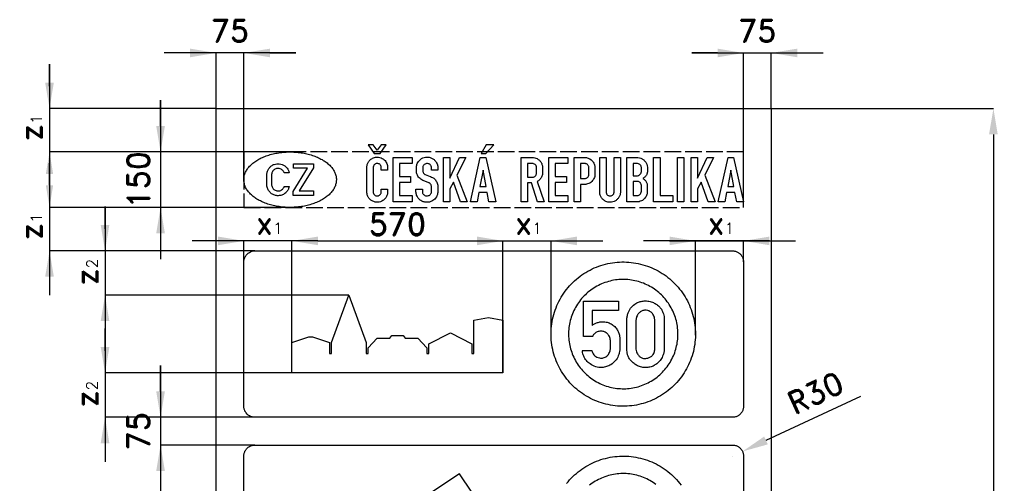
# Model space of a CAD drawing. Header units: millimetres. Extents: x -531 to 2129, y -462 to 3250.
# Tile 3 of 3: x -531 to 2129, y 1996 to 3250. Entities that reach past the tile are written whole.
import ezdxf

# ---------------------------------------------------------------- set-up
doc = ezdxf.new("R2010")
doc.units = ezdxf.units.MM
doc.header["$LTSCALE"] = 5
doc.linetypes.add('ACAD_ISO02W100', pattern=[15, 12, -3])
doc.layers.add('Kóty', color=2, linetype='Continuous')
doc.layers.add('Značka', color=7, linetype='Continuous')
doc.styles.get("Standard").update_dxf_attribs({"font": 'romand.shx', "height": 60})
doc.dimstyles.get("Standard").update_dxf_attribs({"dimtxt": 60, "dimasz": 70, "dimexe": 0.18, "dimexo": 0.0625, "dimgap": 30, "dimtad": 1, "dimdec": 0, "dimzin": 0, "dimdsep": 46, "dimtxsty": 'Standard', "dimcen": 0.09, "dimadec": 0, "dimazin": 0, "dimtfac": 1, "dimtdec": 0, "dimtofl": 0, "dimtmove": 0, "dimatfit": 3, "dimfxl": 1, "dimtolj": 1, "dimtzin": 0, "dimarcsym": 0})

# ---------------------------------------------------------------- blocks, each defined once
blk = doc.blocks.new('*D0')
at = {"layer": 'Defpoints', "color": 0, "transparency": 16777216}
for p in [(1422.2, 2082.7), (1395, 2070)]:
    blk.add_point(p, dxfattribs=at)
at = {"layer": 'Kóty', "color": 0, "lineweight": -2, "transparency": 16777216}
for p, q in [((1740.6, 2231.4), (1485.6, 2112.3)), ((1394.9, 2070), (1395.1, 2070)), ((1395, 2069.9), (1395, 2070.1))]:
    blk.add_line(p, q, dxfattribs=at)
at = {"layer": 'Kóty', "color": 0, "transparency": 16777216}
blk.add_solid([(1480.7, 2122.9), (1490.5, 2101.7), (1422.2, 2082.7)], dxfattribs=at)
at = {"layer": 'Kóty', "color": 0, "transparency": 16777216, "insert": (1619.4, 2241), "char_height": 60, "attachment_point": 5, "rotation": 25.0364}
blk.add_mtext('\\A1;R30', dxfattribs=at)
blk = doc.blocks.new('*D3')
at = {"layer": 'Defpoints', "color": 0, "transparency": 16777216}
for p in [(1500, 3010), (1500, 0), (2100, 0)]:
    blk.add_point(p, dxfattribs=at)
at = {"layer": 'Kóty', "color": 0, "lineweight": -2, "transparency": 16777216}
for p, q in [((1500.1, 3010), (2100.2, 3010)), ((2100, 2940), (2100, 70)), ((1500.1, 0), (2100.2, 0))]:
    blk.add_line(p, q, dxfattribs=at)
at = {"layer": 'Kóty', "color": 0, "transparency": 16777216}
for points in [[(2088.3, 2940), (2111.7, 2940), (2100, 3010)], [(2088.3, 70), (2111.7, 70), (2100, 0)]]:
    blk.add_solid(points, dxfattribs=at)
at = {"layer": 'Kóty', "color": 0, "transparency": 16777216, "insert": (2040, 1505), "char_height": 60, "attachment_point": 5, "rotation": 90}
blk.add_mtext('\\A1;min. 3000', dxfattribs=at)

msp = doc.modelspace()

# ---------------------------------------------------------------- linework, layer by layer
at = {"layer": 'Kóty'}
for p, q in [((215.4, 3160.2), (-140, 3160.2)), ((0, 3010.1), (0, 3160.4)), ((75.4, 2823.5), (75.4, 3160.4)), ((145.4, 3160.2), (215.4, 3160.2)), ((1355, 3160.2), (1285, 3160.2)), ((1285, 3160.2), (1640, 3160.2)), ((1425, 2757.6), (1425, 3160.4)), ((1500, 3010.1), (1500, 3160.4)), ((-450, 3130), (-450, 2505)), ((-450, 3070), (-450, 3130)), ((-150, 2962.5), (-150, 3032.5)), ((-150, 3032.5), (-150, 2602.6)), ((-0.1, 3010), (-450.2, 3010)), ((201.6, 2892.5), (-450.2, 2892.5)), ((201.5, 2892.5), (-150.2, 2892.5)), ((-450, 2802.6), (-450, 2862.6)), ((-450, 2832.5), (-450, 2772.5)), ((206.4, 2742.6), (-450.2, 2742.6)), ((-300, 2745), (-300, 2055)), ((-300, 2685), (-300, 2745)), ((206.4, 2742.6), (-150.2, 2742.6)), ((275, 2652), (-65, 2652)), ((75, 2595.1), (75, 2652.2)), ((205, 2295.1), (205, 2652.2)), ((205, 2295.1), (205, 2652.2)), ((275, 2652), (705, 2652)), ((705.2, 2652), (1045.2, 2652)), ((775, 2295.1), (775, 2652.2)), ((775, 2295.1), (775, 2652.2)), ((905.2, 2389.9), (905.2, 2652.2)), ((1495, 2652), (1155, 2652)), ((1225, 2652), (1565, 2652)), ((1295, 2397.5), (1295, 2652.2)), ((1425, 2595.1), (1425, 2652.2)), ((104.9, 2625), (-450.2, 2625)), ((104.9, 2625), (-300.2, 2625)), ((358.3, 2505), (-300.2, 2505)), ((-300, 2445), (-300, 2385)), ((-300, 2355), (-300, 2415)), ((-150, 2315), (-150, 1960)), ((-150, 2245), (-150, 2315)), ((204.9, 2295), (-300.2, 2295)), ((104.9, 2175), (-300.2, 2175)), ((104.9, 2175), (-150.2, 2175)), ((104.9, 2100), (-150.2, 2100))]:
    msp.add_line(p, q, dxfattribs=at)
for points in [[(-70, 3171.8), (-70, 3148.5), (0, 3160.2)], [(145.4, 3171.8), (145.4, 3148.5), (75.4, 3160.2)], [(1355, 3171.8), (1355, 3148.5), (1425, 3160.2)], [(1570, 3171.8), (1570, 3148.5), (1500, 3160.2)], [(-461.7, 3080), (-438.3, 3080), (-450, 3010)], [(-161.7, 2962.5), (-138.3, 2962.5), (-150, 2892.5)], [(-460, 2832.5), (-440, 2832.5), (-450, 2892.5)], [(-460, 2802.6), (-440, 2802.6), (-450, 2742.6)], [(-161.7, 2672.6), (-138.3, 2672.6), (-150, 2742.6)], [(-311.7, 2695), (-288.3, 2695), (-300, 2625)], [(5, 2663.7), (5, 2640.3), (75, 2652)], [(275, 2663.7), (275, 2640.3), (205, 2652)], [(705, 2663.7), (705, 2640.3), (775, 2652)], [(975.2, 2640.3), (975.2, 2663.7), (905.2, 2652)], [(1225, 2663.7), (1225, 2640.3), (1295, 2652)], [(1495, 2640.3), (1495, 2663.7), (1425, 2652)], [(-461.7, 2555), (-438.3, 2555), (-450, 2625)], [(-311.7, 2435), (-288.3, 2435), (-300, 2505)], [(-311.7, 2365), (-288.3, 2365), (-300, 2295)], [(-161.7, 2245), (-138.3, 2245), (-150, 2175)], [(-311.7, 2105), (-288.3, 2105), (-300, 2175)], [(-161.7, 2030), (-138.3, 2030), (-150, 2100)]]:
    msp.add_solid(points, dxfattribs=at)
at = {"layer": 'Značka', "color": 5}
for points in [[(0, 0), (0, 3010), (1500, 3010), (1500, 0), (0, 0)], [(426.8, 2888.1), (443.4, 2888.1), (459.5, 2912), (445.6, 2911.8), (434.9, 2897.2), (424.6, 2911.9), (410.5, 2911.9), (426.8, 2888.1)], [(716.4, 2888.2), (728.8, 2888.2), (750, 2911.9), (730, 2911.9), (716.4, 2888.2)], [(478.3, 2757.5), (478.3, 2877.5), (529.6, 2877.5), (529.6, 2861.6), (495.3, 2861.6), (495.3, 2826.2), (525.4, 2826.2), (525.4, 2810.1), (495.3, 2810.1), (495.3, 2774.6), (529.6, 2774.6), (529.6, 2757.5), (478.3, 2757.5)], [(614.3, 2757.5), (614.3, 2877.5), (631.4, 2877.5), (631.4, 2821.9), (657.2, 2877.5), (674.5, 2877.5), (650.7, 2829.3), (678.6, 2757.5), (660.3, 2757.5), (641, 2811), (631.4, 2793), (631.4, 2757.5), (614.3, 2757.5)], [(687.1, 2757.5), (713.7, 2877.5), (728.7, 2877.5), (755.6, 2757.5), (737.3, 2757.5), (732.3, 2783.2), (710, 2783.2), (705.2, 2757.5), (687.1, 2757.5)], [(899.4, 2757.5), (899.4, 2877.5), (950.7, 2877.5), (950.7, 2861.6), (916.4, 2861.6), (916.4, 2826.2), (946.5, 2826.2), (946.5, 2810.1), (916.4, 2810.1), (916.4, 2774.6), (950.7, 2774.6), (950.7, 2757.5), (899.4, 2757.5)], [(1182.1, 2757.5), (1182.1, 2877.5), (1199.3, 2877.5), (1199.3, 2774.5), (1233.6, 2774.5), (1233.6, 2757.5), (1182.1, 2757.5)], [(1246.6, 2757.5), (1246.6, 2877.5), (1263.7, 2877.5), (1263.7, 2757.5), (1246.6, 2757.5)], [(1283.7, 2757.5), (1283.7, 2877.5), (1300.8, 2877.5), (1300.8, 2821.9), (1326.7, 2877.5), (1343.9, 2877.5), (1320.1, 2829.3), (1348, 2757.5), (1329.7, 2757.5), (1310.5, 2811), (1300.8, 2793), (1300.8, 2757.5), (1283.7, 2757.5)], [(1356.5, 2757.5), (1383.1, 2877.5), (1398.2, 2877.5), (1425, 2757.5), (1406.7, 2757.5), (1401.8, 2783.2), (1379.4, 2783.2), (1374.6, 2757.5), (1356.5, 2757.5)], [(208.1, 2775), (208.1, 2785.7), (246.8, 2848.5), (209.6, 2848.5), (209.6, 2860), (262.9, 2860), (262.9, 2850), (224.1, 2787.2), (262.9, 2787.2), (262.9, 2775), (208.1, 2775)], [(713, 2799.3), (729.4, 2799.3), (721.2, 2843.1), (713, 2799.3)], [(1382.5, 2799.3), (1398.9, 2799.3), (1390.6, 2843.1), (1382.5, 2799.3)], [(205, 2295), (205, 2377.5), (250.4, 2392.5), (260.9, 2392.5), (306.2, 2377.5), (306.2, 2347.5), (311.5, 2347.5), (311.5, 2377.5), (358.4, 2505), (405.2, 2377.5), (405.2, 2347.5), (410.5, 2347.5), (410.5, 2362.5), (435.2, 2388.8), (469, 2388.8), (475, 2396.3), (505, 2396.3), (511, 2388.8), (544.7, 2388.8), (569.5, 2362.5), (569.5, 2347.5), (574.7, 2347.5), (574.7, 2373.8), (632.9, 2403.8), (691, 2373.8), (691, 2347.5), (696.2, 2347.5), (696.2, 2437.5), (735.6, 2445), (775, 2437.5), (775, 2295), (205, 2295)]]:
    msp.add_lwpolyline(points, dxfattribs=at)
at = {"layer": 'Značka', "color": 7, "linetype": 'ACAD_ISO02W100', "ltscale": 0.75}
msp.add_lwpolyline([(75, 2742.6), (1425, 2742.6), (1425, 2892.6), (75, 2892.6)], close=True, dxfattribs=at)
at = {"layer": 'Značka', "color": 5}
for points in [[(325, 2817.5), (325, 2817, -0.002798), (325, 2816.5, -0.053695), (323.7, 2806.6, -0.05317), (320.3, 2797.1, -0.053718), (314.7, 2787.6, -0.040651), (307.4, 2779.2, -0.036844), (297.8, 2770.8, -0.030763), (287.2, 2763.8, -0.029217), (274.5, 2757.2, -0.024822), (261.1, 2752.1, -0.023697), (246.1, 2747.8, -0.021654), (230.8, 2744.8, -0.021226), (214.6, 2743, -0.020598), (198.4, 2742.5, -0.020612), (182.2, 2743.2, -0.021355), (166.1, 2745.3, -0.021884), (150.9, 2748.5, -0.024159), (136.1, 2753, -0.025298), (122.9, 2758.4, -0.029691), (110.5, 2765.2, -0.031618), (100.1, 2772.3, -0.038845), (90.9, 2780.9, -0.041423), (84, 2789.4, -0.051366), (78.8, 2799, -0.052635), (75.9, 2808.6, -0.057801), (75, 2818.5, -0.057723), (76.3, 2828.4, -0.051513), (79.7, 2837.9, -0.050019), (85.3, 2847.4, -0.040212), (92.6, 2855.9, -0.037662), (102.1, 2864.2, -0.030766), (112.8, 2871.2, -0.028949), (125.5, 2877.8, -0.024806), (138.9, 2882.9, -0.023767), (153.9, 2887.3, -0.021669), (169.2, 2890.2, -0.021208), (185.4, 2892, -0.020584), (201.6, 2892.5, -0.020612), (217.8, 2891.8, -0.021384), (233.9, 2889.7, -0.021899), (249.1, 2886.5, -0.024153), (263.9, 2882, -0.025282), (277.1, 2876.6, -0.029666), (289.5, 2869.8, -0.031601), (299.9, 2862.7, -0.038925), (309.1, 2854.2, -0.041418), (315.9, 2845.6, -0.050818), (321.2, 2836, -0.050078), (324.1, 2826.9, -0.057337), (325, 2817.5)], [(463.2, 2791.7), (463.2, 2783.4), (463.2, 2783), (463.2, 2782.6, -0.058399), (462.7, 2778.4, -0.043522), (461.3, 2774.3, -0.074587), (456.9, 2766.8, -0.081623), (450.4, 2761, -0.069972), (444.1, 2757.8, -0.069177), (437.1, 2756.5, -0.086249), (428, 2757.4, -0.086655), (419.6, 2761.3, -0.07015), (414.2, 2766.1, -0.067904), (410.2, 2772.2, -0.047367), (408.4, 2776.8, -0.050889), (407.5, 2781.6), (407.5, 2782.2), (407.4, 2782.8), (407.4, 2851.3), (407.5, 2851.6), (407.5, 2852, -0.025639), (408, 2856.1, -0.037692), (409.1, 2860.1, -0.078242), (412.7, 2867.1, -0.077466), (418.2, 2872.7, -0.055451), (423, 2875.7, -0.051651), (428.2, 2877.6, -0.050422), (433.6, 2878.5, -0.052929), (439.2, 2878.3, -0.06599), (445.9, 2876.5, -0.064112), (451.9, 2873.1, -0.055957), (456.4, 2869.1, -0.058621), (459.8, 2864.2, -0.054974), (462, 2859, -0.050275), (463.1, 2853.3), (463.2, 2852.7), (463.3, 2852.1), (463.3, 2843.3), (446.1, 2843.3), (446.1, 2851.3), (446.1, 2851.8), (446, 2852.3, 0.065464), (445.4, 2854.7, 0.05811), (444.2, 2856.8, 0.075662), (442, 2859.2, 0.082096), (439.2, 2860.8, 0.103188), (435, 2861.6, 0.106106), (430.9, 2860.6, 0.080081), (428.4, 2859, 0.074124), (426.4, 2856.7, 0.056495), (425.3, 2854.5, 0.053191), (424.7, 2852.2), (424.6, 2851.7), (424.5, 2851.2), (424.5, 2784.4), (424.6, 2784), (424.6, 2783.6, 0.059883), (425.1, 2781, 0.064049), (426.3, 2778.5, 0.083786), (428.6, 2775.9, 0.087692), (431.6, 2774.2, 0.08969), (435.1, 2773.4, 0.089075), (438.5, 2774, 0.07821), (441.3, 2775.3, 0.073487), (443.6, 2777.4, 0.068907), (445.2, 2780, 0.06996), (446, 2782.8), (446.1, 2783.3), (446.1, 2783.7), (446.1, 2791.7), (463.2, 2791.7)], [(557.3, 2791.9), (557.3, 2785.5), (557.3, 2785.1), (557.3, 2784.8, 0.06785), (558.1, 2781.4, 0.080275), (559.8, 2778.2, 0.07078), (561.8, 2776.1, 0.068457), (564.4, 2774.6, 0.072153), (567.6, 2773.7), (570.9, 2773.6), (574.2, 2774.3, 0.080605), (577.2, 2775.9, 0.082235), (579.6, 2778.3, 0.072887), (581.2, 2781.3), (581.6, 2782.3), (581.8, 2783.4), (581.9, 2783.9), (581.9, 2784.3), (581.9, 2798.4), (581.9, 2798.9), (581.9, 2799.4, 0.057481), (581.5, 2801.4, 0.041248), (580.7, 2803.4), (579.7, 2805.3), (578.2, 2806.9), (577.2, 2807.8), (576, 2808.5), (575.5, 2808.7), (575, 2809), (559.3, 2815.3), (559, 2815.4), (558.6, 2815.6), (555.8, 2817), (553.2, 2818.7, -0.047595), (548.9, 2822.5, -0.053373), (545.4, 2827, -0.061649), (542.7, 2832.9, -0.062532), (541.4, 2839.2), (541.4, 2839.7), (541.3, 2840.2), (541.3, 2850.5, -0.002747), (541.3, 2851.3, -0.007972), (541.4, 2852.2, -0.052114), (542.1, 2856.7, -0.041823), (543.6, 2861, -0.0593), (547.2, 2867.1, -0.064848), (552.1, 2872.2, -0.07047), (558.5, 2876.2, -0.069023), (565.7, 2878.3, -0.059175), (572.1, 2878.6, -0.059512), (578.4, 2877.5, -0.073714), (585.8, 2874.1, -0.072371), (591.9, 2868.8, -0.058698), (595.7, 2863.5, -0.059708), (598.2, 2857.5, -0.025299), (598.8, 2854.9, -0.025628), (599.2, 2852.2), (599.2, 2851.6), (599.3, 2851.1), (599.3, 2843.3), (582.1, 2843.3), (582.1, 2849.7), (582.1, 2850.1), (582, 2850.4, 0.026957), (581.7, 2852.5, 0.049669), (581, 2854.5, 0.084154), (579.3, 2857.2, 0.070683), (576.8, 2859.3, 0.067025), (574, 2860.7), (570.9, 2861.3, 0.096908), (566.5, 2860.8, 0.097736), (562.6, 2858.6, 0.080347), (560.3, 2856.1, 0.08827), (558.9, 2853), (558.6, 2851.8), (558.5, 2850.6), (558.4, 2850.2), (558.4, 2849.9), (558.4, 2842.1), (558.4, 2841.8), (558.4, 2841.5, 0.043555), (558.9, 2839.2, 0.048735), (559.7, 2837), (560.8, 2835.1), (562.3, 2833.4), (563.3, 2832.6), (564.3, 2831.9), (564.7, 2831.7), (565.1, 2831.5), (578.1, 2826.3), (578.5, 2826.1), (578.9, 2825.9), (581.7, 2824.7), (584.4, 2823.4), (587.9, 2821.2), (590.9, 2818.5, -0.042564), (594.1, 2814.7, -0.047663), (596.5, 2810.4, -0.047348), (598.2, 2805.6, -0.041086), (599, 2800.6), (599.1, 2800.2), (599.1, 2799.8), (599.1, 2784.6), (599.1, 2784.3), (599.1, 2784, -0.015261), (598.6, 2780.6, -0.028845), (597.9, 2777.3, -0.069945), (595.2, 2770.7, -0.066389), (590.8, 2765.1, -0.060007), (585.7, 2761, -0.058488), (579.9, 2758.1, -0.060335), (573.2, 2756.5, -0.058889), (566.3, 2756.5, -0.077501), (557.5, 2758.8, -0.082894), (549.8, 2763.7, -0.070846), (544.8, 2769.3, -0.072685), (541.6, 2776, -0.034913), (540.7, 2779.7, -0.02662), (540.2, 2783.5), (540.1, 2783.9), (540.1, 2784.3), (540.1, 2791.9), (557.3, 2791.9)], [(824.1, 2757.5), (824.1, 2877.5), (855.6, 2877.5), (856.4, 2877.5), (857.2, 2877.5, -0.083765), (864.1, 2876, -0.068588), (870.4, 2872.4, -0.068511), (875.9, 2867.2, -0.072065), (879.7, 2860.9, -0.037589), (881.1, 2857, -0.030322), (882, 2853), (882.1, 2852.4), (882.1, 2851.8), (882.1, 2835.4), (882.1, 2834.7), (882, 2834, -0.034709), (881, 2829.1, -0.048176), (879.2, 2824.5, -0.049745), (876.8, 2820.4, -0.045031), (873.6, 2816.8), (871.4, 2814.8), (868.9, 2813.1), (868.3, 2812.7), (867.7, 2812.4), (886.4, 2757.5), (868.1, 2757.5), (852, 2808.8), (841.3, 2808.8), (841.3, 2757.5), (824.1, 2757.5)], [(967.7, 2757.5), (967.7, 2877.5), (996.9, 2877.5), (997.5, 2877.5), (998.1, 2877.4, -0.041218), (1002.7, 2876.6, -0.044781), (1007.1, 2875, -0.066134), (1012.9, 2871.5, -0.064561), (1017.6, 2866.6, -0.047101), (1020.3, 2862.5, -0.048335), (1022.1, 2858, -0.025778), (1022.9, 2855.2, -0.018586), (1023.3, 2852.3), (1023.4, 2851.7), (1023.5, 2851), (1023.5, 2831.4), (1023.5, 2831.1), (1023.5, 2830.8, -0.064539), (1022.8, 2825.8, -0.047088), (1020.9, 2821.1, -0.058893), (1017.3, 2815.1, -0.069981), (1012.3, 2810.3, -0.063433), (1006.7, 2807.1, -0.051469), (1000.5, 2805.2), (999.1, 2804.9), (997.6, 2804.7), (996.9, 2804.7), (996.1, 2804.7), (984.8, 2804.7), (984.8, 2757.5), (967.7, 2757.5)], [(1036.5, 2877.5), (1053.6, 2877.5), (1053.6, 2784.6), (1053.6, 2784.2), (1053.6, 2783.8, 0.067145), (1054.4, 2780.6, 0.075866), (1056, 2777.8, 0.068263), (1057.8, 2775.8, 0.069712), (1060.2, 2774.5, 0.078597), (1063.1, 2773.6, 0.078102), (1066.2, 2773.8, 0.079537), (1069.3, 2774.8, 0.071934), (1071.9, 2776.7, 0.059163), (1073.5, 2778.6, 0.074832), (1074.6, 2780.8), (1074.9, 2782), (1075.1, 2783.2), (1075.1, 2783.6), (1075.2, 2783.9), (1075.2, 2877.5), (1092.3, 2877.5), (1092.3, 2783.4), (1092.3, 2782.9, -0.005248), (1092.2, 2782.3, -0.047709), (1091.8, 2778.6, -0.037001), (1090.6, 2775, -0.065523), (1087.1, 2768.3, -0.071513), (1082, 2762.8, -0.075398), (1075.4, 2758.7, -0.073929), (1067.9, 2756.7, -0.091667), (1058, 2757.1, -0.096265), (1049, 2761, -0.081666), (1042.8, 2766.5, -0.076626), (1038.7, 2773.6, -0.04296), (1037.2, 2778, -0.042384), (1036.5, 2782.6), (1036.5, 2783), (1036.5, 2783.5), (1036.5, 2877.5)], [(1109.3, 2757.5), (1109.3, 2877.5), (1138.6, 2877.5), (1139.2, 2877.4), (1139.7, 2877.4), (1143.6, 2876.7), (1147.3, 2875.6, -0.074869), (1154, 2872, -0.070438), (1159.5, 2866.5, -0.078688), (1163.7, 2859.3, -0.101496), (1165.1, 2851.3), (1165.1, 2851), (1165.1, 2850.7), (1165.1, 2838.8), (1165.1, 2838.5), (1165.1, 2838.2, -0.015112), (1164.7, 2835.7, -0.029518), (1164, 2833.2, -0.055677), (1162.4, 2829.5, -0.051297), (1160, 2826.1), (1158, 2823.9), (1155.6, 2822.1), (1154.4, 2821.3), (1153.1, 2820.6), (1154.4, 2819.8), (1155.6, 2819, -0.042129), (1158.6, 2816.6, -0.047608), (1161.1, 2813.7, -0.05225), (1163.2, 2810.3, -0.055105), (1164.4, 2806.6), (1164.7, 2804.9), (1165, 2803.2), (1165, 2802.8), (1165, 2802.4), (1165, 2784.3), (1165, 2783.9), (1165, 2783.4, -0.035032), (1164.3, 2779.2, -0.042058), (1163.1, 2775.1, -0.058973), (1160.4, 2770, -0.054171), (1156.6, 2765.5, -0.057069), (1151.7, 2761.6, -0.059325), (1146.1, 2759), (1142.7, 2758), (1139.3, 2757.6), (1138.5, 2757.5), (1137.7, 2757.5), (1109.3, 2757.5)], [(197.4, 2799.3), (197.1, 2797.7), (196.7, 2796.2, -0.074257), (193.4, 2788.6, -0.073332), (188.1, 2782.2, -0.087446), (179.7, 2776.7, -0.087061), (170.1, 2774.4, -0.081779), (160.7, 2774.9, -0.082673), (152.1, 2778.4, -0.08227), (144.8, 2784.4, -0.076605), (139.7, 2792.4, -0.049035), (137.8, 2797.4, -0.064054), (137.2, 2802.6), (137.2, 2803.2), (137.2, 2803.8), (137.2, 2832.3), (137.3, 2833.2), (137.3, 2834.1, -0.076267), (139.5, 2842.3, -0.07692), (144.1, 2849.6, -0.073305), (150, 2855.2, -0.069848), (157.2, 2858.9, -0.059262), (163.9, 2860.5, -0.060624), (170.8, 2860.5, -0.068074), (178.5, 2858.7, -0.066442), (185.4, 2854.9, -0.05398), (190.1, 2850.8, -0.055408), (193.8, 2845.8, -0.03826), (195.7, 2842.1, -0.040696), (197, 2838.2), (197.2, 2836.9), (197.5, 2835.7), (184.2, 2835.7), (183.7, 2837), (183.1, 2838.3, 0.060783), (180.9, 2841.7, 0.062652), (177.8, 2844.5, 0.078774), (173.3, 2846.9, 0.078062), (168.2, 2847.8, 0.073285), (163.4, 2847.4, 0.073343), (158.9, 2845.6, 0.069983), (155.2, 2842.9, 0.070286), (152.4, 2839.2), (151.3, 2836.9, 0.035428), (150.5, 2834.5), (150.2, 2833.1, 0.028822), (150.1, 2831.7), (150, 2831.3), (150, 2830.9), (150, 2804), (150.1, 2803.5), (150.1, 2802.9, 0.05956), (151.1, 2798.6, 0.068089), (153.2, 2794.7, 0.072004), (156.1, 2791.3, 0.068646), (159.9, 2788.8, 0.071791), (164.4, 2787.3, 0.073142), (169.2, 2787.2, 0.082628), (174.5, 2788.5, 0.081781), (179.1, 2791.5, 0.058801), (181.7, 2794.4, 0.059207), (183.6, 2797.7), (183.9, 2798.5), (184.2, 2799.3), (197.4, 2799.3)], [(841.3, 2861.3), (841.3, 2823.9), (854.4, 2823.9), (854.9, 2823.9), (855.3, 2823.9, 0.089591), (859.2, 2824.9, 0.095774), (862.4, 2827.2, 0.060607), (864, 2829.1, 0.045263), (865.1, 2831.3), (865.7, 2832.9, 0.044447), (866, 2834.5), (866.1, 2834.9), (866.1, 2835.4), (866.1, 2849.7), (866.1, 2850.1), (866, 2850.5, 0.033215), (865.7, 2852.5, 0.044515), (865, 2854.4, 0.062835), (863.7, 2856.7, 0.060859), (861.9, 2858.6), (860, 2859.9), (857.9, 2860.8), (856.5, 2861.1), (855.1, 2861.3), (854.6, 2861.3), (854.1, 2861.3), (841.3, 2861.3)], [(984.7, 2861.3), (984.7, 2820.8), (995.5, 2820.8), (996, 2820.8), (996.5, 2820.8, 0.069224), (999.4, 2821.4, 0.066864), (1002, 2822.7, 0.06223), (1004.1, 2824.5, 0.060145), (1005.7, 2826.6, 0.056614), (1006.8, 2829, 0.060608), (1007.3, 2831.5), (1007.3, 2831.8), (1007.4, 2832.2), (1007.4, 2850.3), (1007.3, 2850.9), (1007.2, 2851.5, 0.071245), (1006.4, 2854.5, 0.071678), (1004.7, 2857.1, 0.076436), (1002.3, 2859.3, 0.07317), (999.3, 2860.7), (998, 2861.1), (996.6, 2861.3), (996.1, 2861.3), (995.6, 2861.3), (984.7, 2861.3)], [(1126.5, 2861.3), (1126.5, 2828.1), (1137.5, 2828.1), (1137.9, 2828.1), (1138.4, 2828.2), (1141, 2828.7, 0.07068), (1143.4, 2829.8, 0.065219), (1145.2, 2831.2), (1146.7, 2833), (1147.6, 2834.5), (1148.3, 2836.1), (1148.7, 2837.4, 0.029532), (1148.9, 2838.7), (1149, 2839), (1149, 2839.3), (1149, 2850), (1149, 2850.4), (1148.9, 2850.7, 0.041903), (1148.4, 2853.2, 0.058751), (1147.4, 2855.5, 0.072865), (1145.7, 2857.9, 0.065277), (1143.3, 2859.7), (1141.2, 2860.8), (1138.9, 2861.2), (1138.3, 2861.3), (1137.7, 2861.3), (1126.5, 2861.3)], [(1126.5, 2813), (1126.5, 2774.5), (1137.3, 2774.5), (1137.7, 2774.5), (1138, 2774.5), (1140.3, 2774.9), (1142.5, 2775.8, 0.060387), (1144.6, 2777.2, 0.051062), (1146.3, 2778.9), (1147.4, 2780.7, 0.041973), (1148.3, 2782.6), (1148.7, 2783.7, 0.033707), (1148.9, 2784.9), (1148.9, 2785.3), (1149, 2785.7), (1149, 2801.3), (1149, 2801.9), (1148.9, 2802.5, 0.049328), (1148.5, 2804.6, 0.045769), (1147.7, 2806.6, 0.059439), (1146.2, 2809, 0.07041), (1144.3, 2810.8), (1142.8, 2811.7), (1141.2, 2812.4), (1140.1, 2812.8), (1139, 2813), (1138.5, 2813), (1137.9, 2813), (1126.5, 2813)], [(105, 2175), (104.9, 2175), (104.8, 2175), (100.9, 2175.3), (97.1, 2176.1), (93.4, 2177.3), (89.9, 2179.1), (86.7, 2181.2), (83.8, 2183.8), (81.2, 2186.7, -0.034238), (79.1, 2189.9, -0.034038), (77.3, 2193.4, -0.033414), (76.1, 2197.1, -0.034133), (75.3, 2200.9, -0.036745), (75, 2204.8), (75, 2204.9), (75, 2205), (75, 2595), (75, 2595.1), (75, 2595.2, -0.032178), (75.3, 2599.1, -0.035425), (76.1, 2602.9, -0.036285), (77.3, 2606.6, -0.034462), (79.1, 2610.1), (81.2, 2613.3), (83.8, 2616.2), (86.7, 2618.8), (89.9, 2620.9), (93.4, 2622.7), (97.1, 2623.9), (100.9, 2624.7), (104.8, 2625), (104.9, 2625), (105, 2625), (1395, 2625), (1395.1, 2625), (1395.2, 2625), (1399.1, 2624.7, -0.035399), (1402.9, 2623.9, -0.036276), (1406.6, 2622.7, -0.034438), (1410.1, 2620.9, -0.033733), (1413.3, 2618.8, -0.034086), (1416.2, 2616.2, -0.034181), (1418.8, 2613.3, -0.034253), (1420.9, 2610.1, -0.034022), (1422.7, 2606.6, -0.033375), (1423.9, 2602.9, -0.03415), (1424.7, 2599.1, -0.036781), (1425, 2595.2), (1425, 2595.1), (1425, 2595), (1425, 2205), (1425, 2204.9), (1425, 2204.8, -0.032212), (1424.7, 2200.9, -0.035379), (1423.9, 2197.1, -0.036268), (1422.7, 2193.4, -0.034467), (1420.9, 2189.9, -0.033758), (1418.8, 2186.7, -0.034066), (1416.2, 2183.8, -0.034274), (1413.3, 2181.2, -0.03428), (1410.1, 2179.1, -0.034048), (1406.6, 2177.3, -0.033404), (1402.9, 2176.1, -0.034121), (1399.1, 2175.3, -0.03675), (1395.2, 2175), (1395.1, 2175), (1395, 2175), (105, 2175)], [(75, 1680), (75, 2070), (75, 2070.1), (75, 2070.2, -0.032178), (75.3, 2074.1, -0.035425), (76.1, 2077.9, -0.036285), (77.3, 2081.6, -0.034462), (79.1, 2085.1, -0.033761), (81.2, 2088.3, -0.034073), (83.8, 2091.2), (86.7, 2093.8), (89.9, 2095.9), (93.4, 2097.7), (97.1, 2098.9), (100.9, 2099.7), (104.8, 2100), (104.9, 2100), (105, 2100), (1395, 2100), (1395.1, 2100), (1395.2, 2100, -0.032145), (1399.1, 2099.7, -0.035399), (1402.9, 2098.9, -0.036276), (1406.6, 2097.7, -0.034438), (1410.1, 2095.9, -0.033733), (1413.3, 2093.8, -0.034086), (1416.2, 2091.2, -0.034181), (1418.8, 2088.3, -0.034253), (1420.9, 2085.1, -0.034022), (1422.7, 2081.6, -0.033375), (1423.9, 2077.9, -0.03415), (1424.7, 2074.1, -0.036781), (1425, 2070.2), (1425, 2070.1), (1425, 2070), (1425, 1680)]]:
    msp.add_lwpolyline(points, format="xyb", dxfattribs=at)
at = {"layer": 'Značka', "color": 1}
for points in [[(1295, 2400, -0.001626), (1295, 2398.7, -0.001528), (1295, 2397.5, -0.032164), (1293, 2372, -0.035727), (1287.7, 2347.1, -0.036666), (1279.3, 2323, -0.034757), (1267.6, 2300.3, -0.034045), (1253.2, 2279.2, -0.034461), (1236.1, 2260.3, -0.034561), (1216.7, 2243.7, -0.034419), (1195.3, 2229.9, -0.034384), (1172.3, 2218.8, -0.03441), (1148, 2211, -0.034417), (1122.9, 2206.3, -0.034419), (1097.4, 2205, -0.034412), (1072, 2206.9, -0.034429), (1047.1, 2212.3, -0.034419), (1023, 2220.8, -0.034416), (1000.3, 2232.4, -0.034413), (979.2, 2246.8, -0.034415), (960.3, 2263.9, -0.03442), (943.7, 2283.3, -0.034418), (929.9, 2304.7, -0.034415), (918.8, 2327.7, -0.034417), (911, 2352, -0.034417), (906.3, 2377.1, -0.034417), (905, 2402.6, -0.034418), (906.9, 2428, -0.034419), (912.3, 2452.9, -0.034416), (920.8, 2477, -0.034417), (932.4, 2499.7, -0.034416), (946.8, 2520.8, -0.034414), (963.9, 2539.7, -0.034413), (983.3, 2556.3, -0.034417), (1004.7, 2570.1, -0.034409), (1027.7, 2581.2, -0.034417), (1052, 2589, -0.034415), (1077.1, 2593.7, -0.0344), (1102.5, 2595, -0.034412), (1128, 2593.1, -0.034427), (1152.9, 2587.7, -0.034421), (1177, 2579.2, -0.034422), (1199.7, 2567.6, -0.034412), (1220.8, 2553.2, -0.034404), (1239.7, 2536.1, -0.034417), (1256.3, 2516.7, -0.034485), (1270.1, 2495.3, -0.034418), (1281.2, 2472.3, -0.034081), (1289, 2448, -0.032787), (1293.6, 2424.2, -0.03426), (1295, 2400)], [(1247.7, 2400), (1247.7, 2401), (1247.7, 2401.9, 0.032166), (1246.2, 2421.2, 0.035718), (1242.2, 2440.1, 0.036666), (1235.8, 2458.4, 0.034748), (1227, 2475.5, 0.034041), (1216.1, 2491.5, 0.034446), (1203.1, 2505.8, 0.034562), (1188.4, 2518.4, 0.034434), (1172.2, 2528.9, 0.034396), (1154.8, 2537.3, 0.034412), (1136.4, 2543.2, 0.034421), (1117.4, 2546.8, 0.034416), (1098.1, 2547.7, 0.034412), (1078.8, 2546.3, 0.034429), (1059.9, 2542.2, 0.034422), (1041.7, 2535.8, 0.034409), (1024.5, 2527, 0.034415), (1008.5, 2516.1, 0.034412), (994.2, 2503.1, 0.034414), (981.6, 2488.4, 0.034414), (971.1, 2472.2, 0.034419), (962.7, 2454.8, 0.034418), (956.8, 2436.4, 0.034419), (953.2, 2417.4, 0.03442), (952.3, 2398.1, 0.034414), (953.7, 2378.8, 0.034411), (957.8, 2359.9, 0.034416), (964.2, 2341.7, 0.03442), (973, 2324.5, 0.03442), (983.9, 2308.5, 0.034418), (996.9, 2294.2, 0.03442), (1011.6, 2281.6, 0.03443), (1027.8, 2271.1, 0.034408), (1045.2, 2262.7, 0.034399), (1063.6, 2256.8, 0.034418), (1082.6, 2253.2, 0.034417), (1101.9, 2252.3, 0.034412), (1121.2, 2253.7, 0.034427), (1140.1, 2257.8, 0.034433), (1158.3, 2264.2, 0.034426), (1175.5, 2273, 0.034418), (1191.5, 2283.9, 0.034403), (1205.8, 2296.9, 0.034412), (1218.4, 2311.6, 0.034492), (1228.9, 2327.8, 0.034428), (1237.3, 2345.2, 0.034079), (1243.2, 2363.6, 0.032789), (1246.7, 2381.7, 0.034268), (1247.7, 2400)], [(1015, 2355.6), (1015.3, 2354.4), (1015.6, 2353.3, 0.061328), (1018.5, 2346.9, 0.076049), (1023, 2341.5, 0.081257), (1028.8, 2337.5, 0.074079), (1035.5, 2335.5, 0.10254), (1046.2, 2335.8, 0.116963), (1055.5, 2340.4, 0.072326), (1059.8, 2344.8, 0.058827), (1062.9, 2350.2, 0.043834), (1064.5, 2354.7, 0.050812), (1065.2, 2359.4, 0.010909), (1065.2, 2360.6, 0.003498), (1065.2, 2361.9), (1065.2, 2383.4, 0.008487), (1065, 2385.9, 0.026028), (1064.7, 2388.4, 0.068305), (1062.8, 2393.5, 0.054055), (1059.7, 2398.1, 0.069296), (1054.3, 2403.4, 0.080549), (1047.6, 2406.7, 0.097834), (1038.8, 2408, 0.091163), (1029.9, 2405.9, 0.085507), (1022.8, 2401.6, 0.10368), (1017.9, 2395.2), (1017.5, 2394.5), (1017.2, 2393.7), (992.3, 2393.7), (992.3, 2488.6), (1087.3, 2488.6), (1087.3, 2463.4), (1016, 2463.4), (1016, 2423.5), (1018.9, 2425.5), (1021.9, 2427.3, -0.051738), (1030.3, 2431.1, -0.052677), (1039.3, 2433, -0.065806), (1050.7, 2433, -0.065563), (1061.7, 2430, -0.069353), (1072.3, 2424.2, -0.071371), (1080.8, 2415.7, -0.059655), (1086.2, 2406.9, -0.053803), (1089.5, 2397.2, -0.024781), (1090.2, 2393.3, -0.033735), (1090.5, 2389.3), (1090.5, 2388.7), (1090.5, 2388.2), (1090.5, 2359.7, -0.00174), (1090.5, 2358.5, -0.00531), (1090.4, 2357.2, -0.045334), (1089.3, 2349.1, -0.043664), (1086.7, 2341.3, -0.080872), (1078.5, 2327.6, -0.084542), (1066.3, 2317.2, -0.069822), (1054.7, 2311.9, -0.066781), (1042.2, 2309.8, -0.084639), (1025.5, 2311.7, -0.088726), (1010.4, 2319.2, -0.074194), (1000.3, 2328.5, -0.070968), (993.3, 2340.4, -0.035752), (991, 2346.7, -0.037173), (989.7, 2353.3), (989.6, 2354.4), (989.4, 2355.6), (1015, 2355.6)], [(1110, 2437.3), (1110, 2438.9, -0.005919), (1110, 2440.5, -0.049013), (1111.2, 2450.2, -0.049983), (1114.3, 2459.5, -0.079542), (1122.4, 2472.9, -0.08909), (1134.4, 2482.8, -0.059808), (1143.5, 2487.1, -0.052018), (1153.4, 2489.2, -0.062016), (1166.3, 2489.2, -0.064486), (1178.8, 2486, -0.055408), (1188.5, 2481.2, -0.055489), (1196.8, 2474.3, -0.051127), (1202.9, 2467, -0.054925), (1207.4, 2458.5, -0.045236), (1209.7, 2451.2, -0.046003), (1210.6, 2443.7, -0.012337), (1210.6, 2441, -0.004115), (1210.6, 2438.4), (1210.6, 2361.1, -0.002307), (1210.6, 2359.5, -0.006916), (1210.6, 2357.9, -0.051786), (1209.4, 2348.8, -0.049706), (1206.3, 2339.9, -0.066795), (1199.7, 2328.8, -0.065923), (1190.5, 2319.8, -0.061124), (1180.5, 2313.7, -0.064148), (1169.3, 2310.3, -0.069678), (1156.4, 2309.6, -0.067475), (1143.9, 2312.4, -0.056811), (1133.8, 2317.2, -0.049597), (1124.8, 2324.1, -0.048063), (1118.1, 2331.4, -0.06589), (1113.2, 2339.9, -0.054756), (1110.8, 2347.7, -0.042362), (1110, 2355.8, -0.009277), (1110, 2358.5, -0.003141), (1110, 2361.1), (1110, 2437.3)], [(1134.4, 2437.3), (1134.4, 2361.1, 0.003213), (1134.3, 2360.1, 0.009674), (1134.4, 2359, 0.073866), (1135.6, 2352.4, 0.059499), (1138.6, 2346.3, 0.070716), (1143.6, 2340, 0.094584), (1150.2, 2335.7, 0.108374), (1159.1, 2334, 0.087539), (1168.2, 2335.7, 0.078147), (1175.4, 2339.5, 0.088199), (1180.9, 2345.2, 0.061785), (1183.5, 2350.1, 0.061195), (1184.8, 2355.4, 0.025197), (1185.1, 2358.2, 0.008337), (1185.2, 2361.1), (1185.2, 2437.3, 0.005509), (1185, 2439.8, 0.016507), (1184.7, 2442.3, 0.058339), (1183, 2448.5, 0.064741), (1179.9, 2454.2, 0.088093), (1173.9, 2460.3, 0.097923), (1166.1, 2463.8, 0.099837), (1157.5, 2464.3, 0.088254), (1149.2, 2461.7, 0.074164), (1143.1, 2457.5, 0.075684), (1138.5, 2451.8, 0.05259), (1136.2, 2447, 0.046067), (1134.9, 2441.9, 0.014372), (1134.6, 2439.6), (1134.4, 2437.3)], [(946.8, 1995.8, -0.034419), (963.9, 2014.7, -0.034416), (983.3, 2031.3, -0.034413), (1004.7, 2045.1, -0.034409), (1027.7, 2056.2, -0.034417), (1052, 2064, -0.034415), (1077.1, 2068.7, -0.0344), (1102.5, 2070, -0.034412), (1128, 2068.1, -0.034427), (1152.9, 2062.7, -0.034418), (1177, 2054.2, -0.034422), (1199.7, 2042.6, -0.03442), (1220.8, 2028.2, -0.034411), (1239.7, 2011.1, -0.034414), (1256.3, 1991.7, -0.034485)], [(1188.4, 1993.4, 0.034432), (1172.2, 2003.9, 0.034382), (1154.8, 2012.3, 0.034412), (1136.4, 2018.2, 0.034421), (1117.4, 2021.8, 0.034416), (1098.1, 2022.7, 0.034425), (1078.8, 2021.3, 0.034417), (1059.9, 2017.2, 0.034422), (1041.7, 2010.8, 0.034409), (1024.5, 2002, 0.034418), (1008.5, 1991.1, 0.034421)]]:
    msp.add_lwpolyline(points, format="xyb", dxfattribs=at)
msp.add_lwpolyline([(657.7, 2022.4), (252.4, 1752.4), (285.6, 1702.5), (691, 1972.5), (657.7, 2022.4)], dxfattribs=at)

# ---------------------------------------------------------------- texts
at = {"layer": 'Kóty', "char_height": 60, "attachment_point": 5}
for s, insert in [('\\A1;75', (37.7, 3220.2)), ('\\A1;75', (1462.5, 3220.2)), ('\\A1;570', (490, 2697))]:
    msp.add_mtext(s, dxfattribs=dict(at, insert=insert))
at = {"layer": 'Kóty', "char_height": 60, "attachment_point": 1, "rotation": 90}
for s, insert in [('z{\\H0.5x;1}', (-530.3, 2921.7)), ('z{\\H0.5x;1}', (-530.5, 2654.4)), ('z{\\H0.5x;2}', (-379.9, 2531.4)), ('z{\\H0.5x;2}', (-380.2, 2201.6))]:
    msp.add_mtext_dynamic_manual_height_columns(s, width=70.64, gutter_width=300, heights=[0], dxfattribs=dict(at, insert=insert))
at = {"layer": 'Kóty', "char_height": 60, "attachment_point": 5, "rotation": 90}
for s, insert in [('\\A1;150', (-210, 2817.5)), ('\\A1;75', (-210, 2137.5))]:
    msp.add_mtext(s, dxfattribs=dict(at, insert=insert))
at = {"layer": 'Kóty', "char_height": 60, "attachment_point": 1}
for insert in [(107.8, 2730.7), (807.9, 2730.7), (1327.8, 2730.7)]:
    msp.add_mtext_dynamic_manual_height_columns('x{\\H0.5x;1}', width=70.64, gutter_width=300, heights=[0], dxfattribs=dict(at, insert=insert))

# ---------------------------------------------------------------- dimensions: what is measured, and where the dimension line sits
at = {"layer": 'Kóty'}
dim = msp.add_linear_dim(base=(2100, 0), p1=(1500, 3010), p2=(1500, 0), angle=90, text='min. 3000', dimstyle='Standard', dxfattribs=at)
dim.commit()
dim.dimension.update_dxf_attribs({"geometry": '*D3', "text_midpoint": (2040, 1505)})
dim = msp.add_radius_dim(center=(1395, 2070), mpoint=(1422.2, 2082.7), dimstyle='Standard', dxfattribs=at)
dim.commit()
dim.dimension.update_dxf_attribs({"geometry": '*D0', "text_midpoint": (1644.8, 2186.7)})

doc.saveas('drawing.dxf')
